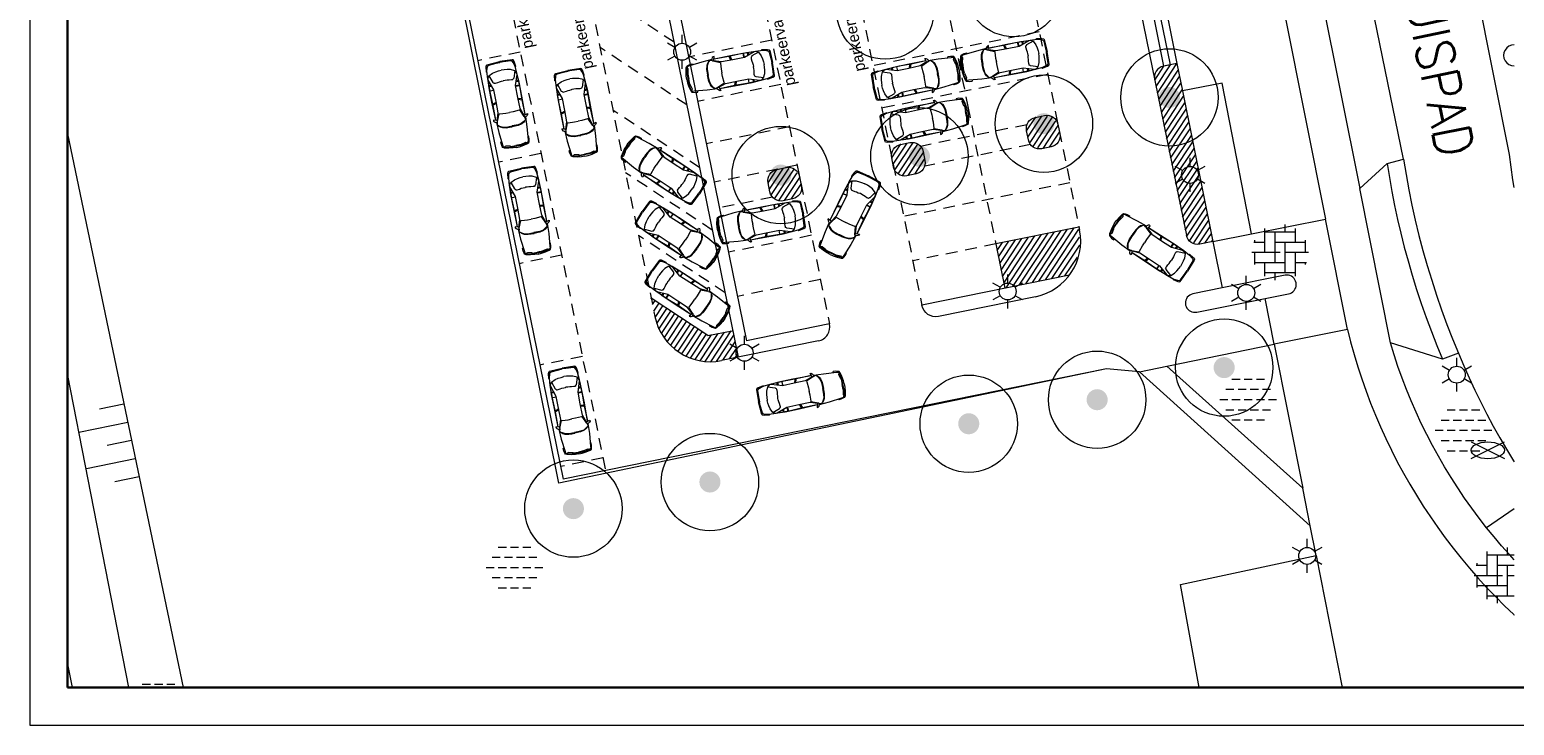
# Model space of a CAD drawing. Header units: metres. Extents: x 118578 to 118717, y 483740 to 483824.
# Tile 1 of 17: x 118578 to 118656, y 483740 to 483777. Entities that reach past the tile are written whole.
import ezdxf
from ezdxf.enums import TextEntityAlignment as Align

# ---------------------------------------------------------------- set-up
doc = ezdxf.new("R2010")
doc.units = ezdxf.units.M
doc.header["$MEASUREMENT"] = 0
doc.linetypes.add('DGN Style 2', pattern=[1.038539, 0.623123, -0.415416])
for name, color, linetype, lineweight in [('Barrier', 7, 'Continuous', 0), ('Kader', 7, 'Continuous', 0), ('Klemmfix', 7, 'Continuous', 0), ('Level 16', 7, 'Continuous', 0), ('Level 17', 7, 'Continuous', 0), ('Level 19', 7, 'Continuous', 0), ('Level 31', 7, 'Continuous', 0), ('Level 33', 7, 'Continuous', 0), ('Level 50', 7, 'Continuous', 0), ('Level 51', 7, 'Continuous', 0), ('Oml_ voetganger', 7, 'Continuous', 0), ('Omleiding fiets', 7, 'Continuous', 0), ('Omleiding OV', 7, 'Continuous', 0)]:
    doc.layers.add(name, color=color, linetype=linetype, lineweight=lineweight)
doc.styles.add('Style-LOW_RES_FILLED', font='LOW_RES_FILLED.shx')
doc.styles.add('Style-STANDARD', font='STANDARD.shx')

# ---------------------------------------------------------------- blocks, each defined once
blk = doc.blocks.new('A2')
at = {"layer": 'Kader', "color": 7, "linetype": 'Continuous', "lineweight": 0, "flags": 128}
blk.add_lwpolyline([(-0.297, -0.21), (0.297, -0.21), (0.297, 0.21), (-0.297, 0.21), (-0.297, -0.21)], close=True, dxfattribs=at)
at = {"layer": 'Kader', "color": 7, "linetype": 'Continuous', "lineweight": 30, "flags": 128}
blk.add_lwpolyline([(-0.287, -0.2), (0.287, -0.2), (0.287, 0.2), (-0.287, 0.2), (-0.287, -0.2)], close=True, dxfattribs=at)
blk = doc.blocks.new('ONVERH')
at = {"layer": 'Barrier', "color": 7, "linetype": 'Continuous', "lineweight": 0}
for p, q in [((-0.855, 1.081), (-0.422, 1.081)), ((-0.206, 1.081), (0.228, 1.081)), ((0.444, 1.081), (0.877, 1.081)), ((-1.18, 0.54), (-0.747, 0.54)), ((-0.53, 0.54), (-0.097, 0.54)), ((0.119, 0.54), (0.553, 0.54)), ((0.769, 0.54), (1.202, 0.54)), ((-1.491, -0.002), (-1.072, -0.002)), ((-1.18, -0.543), (-0.747, -0.543)), ((-1.18, -0.543), (-0.747, -0.543)), ((-0.855, -0.002), (-0.422, -0.002)), ((-0.53, -0.543), (-0.097, -0.543)), ((-0.206, -0.002), (0.228, -0.002)), ((0.119, -0.543), (0.553, -0.543)), ((0.444, -0.002), (0.877, -0.002)), ((0.769, -0.543), (1.202, -0.543)), ((1.094, -0.002), (1.509, -0.002)), ((-0.855, -1.085), (-0.422, -1.085)), ((-0.206, -1.085), (0.228, -1.085)), ((0.444, -1.085), (0.877, -1.085))]:
    blk.add_line(p, q, dxfattribs=at)
blk = doc.blocks.new('OVERH')
at = {"layer": 'Barrier', "color": 7, "linetype": 'Continuous', "lineweight": 0}
for p, q in [((-0.811, 0), (-0.811, 1.262)), ((-0.811, 1.083), (0.812, 1.083)), ((-0.27, -0.541), (-0.27, 1.083)), ((0.272, 1.083), (0.272, 1.475)), ((0.812, 0.541), (0.812, 1.261)), ((-1.5, 0), (0, 0)), ((-1.399, 0.541), (-0.811, 0.541)), ((-1.352, 0.541), (-1.352, 0.649)), ((-1.352, -0.649), (-1.352, 0)), ((-0.27, 0.541), (1.354, 0.541)), ((0.271, -1.082), (0.271, 0.541)), ((0.271, 0), (1.5, 0)), ((0.812, -1.261), (0.812, 0)), ((1.354, 0), (1.354, 0.647)), ((-1.352, -0.541), (0.271, -0.541)), ((-0.811, -1.262), (-0.811, -0.541)), ((0.812, -0.541), (1.399, -0.541)), ((1.354, -0.647), (1.354, -0.541)), ((-0.811, -1.082), (0.812, -1.082)), ((-0.27, -1.475), (-0.27, -1.082))]:
    blk.add_line(p, q, dxfattribs=at)
blk = doc.blocks.new('LANTPL')
at = {"layer": 'Level 50', "color": 7, "linetype": 'Continuous', "lineweight": 13}
for p, q in [((0, 0.45), (0, 0.9)), ((-0.39, 0.225), (-0.78, 0.45)), ((0.779, 0.45), (0.389, 0.225)), ((-0.39, -0.225), (-0.78, -0.45)), ((0, -0.9), (0, -0.45)), ((0.779, -0.45), (0.389, -0.225))]:
    blk.add_line(p, q, dxfattribs=at)
blk.add_circle((0, 0), 0.45, dxfattribs=at)
blk = doc.blocks.new('BOOM')
at = {"layer": 'Oml_ voetganger', "linetype": 'Continuous', "lineweight": 0}
h = blk.add_hatch(color=7, dxfattribs=at)
edge = h.paths.add_edge_path()
edge.add_arc((0, 0), 0.56, 0, 360)
blk = doc.blocks.new('BRPIJP')
at = {"layer": 'Omleiding fiets', "color": 7, "linetype": 'Continuous', "lineweight": 0}
for p, q in [((-0.89, -0.445), (0.891, 0.445)), ((-0.89, 0.445), (0.891, -0.445))]:
    blk.add_line(p, q, dxfattribs=at)
blk.add_ellipse((0, -0.002), major_axis=(0.89, 0), ratio=0.5, dxfattribs=at)
blk = doc.blocks.new('TALUD')
at = {"layer": 'Klemmfix', "color": 7, "linetype": 'Continuous', "lineweight": 0}
for p, q in [((-0.713, 0), (-0.712, -0.712)), ((-0.356, 0), (-0.356, -1.424)), ((0, 0), (0, -0.712)), ((0.356, 0), (0.356, -1.424)), ((0.712, 0), (0.712, -0.712))]:
    blk.add_line(p, q, dxfattribs=at)
blk = doc.blocks.new('AUTO')
at = {"layer": 'Level 51', "color": 7, "linetype": 'Continuous', "lineweight": 0}
for p, q in [((-1.978, 1.385), (-2.04, 1.584)), ((-1.927, 1.383), (-1.981, 1.586)), ((-1.28, 1.371), (-1.277, 1.585)), ((-1.26, 1.584), (-1.263, 1.371)), ((-1.041, 1.435), (-1.033, 1.576)), ((-4.407, 1.179), (-4.422, 0.525)), ((-0.994, 1.449), (-0.984, 1.572)), ((-0.605, 1.557), (-0.473, 1.54)), ((-2.004, 0.213), (-2.074, 0.016)), ((-1.951, 0.213), (-2.015, 0.012)), ((-1.305, 0.196), (-1.313, -0.017)), ((-1.296, -0.017), (-1.288, 0.196)), ((-1.071, 0.122), (-1.068, -0.017)), ((-1.024, 0.106), (-1.019, -0.019)), ((-0.64, -0.019), (-0.507, -0.008))]:
    blk.add_line(p, q, dxfattribs=at)
at = {"layer": 'Level 51', "color": 7, "linetype": 'Continuous', "lineweight": 0, "flags": 128}
for points in [[(-4.486, 0.852), (-4.479, 1.03), (-4.443, 1.256), (-4.386, 1.475), (-4.344, 1.553), (-4.283, 1.57), (-4.169, 1.598), (-4.029, 1.604), (-4.013, 1.578), (-4.01, 1.551)], [(-2.969, 1.608), (-3.514, 1.593), (-4.204, 1.535), (-4.301, 1.527), (-4.363, 1.413), (-4.398, 1.256), (-4.407, 1.179), (-4.374, 1.126), (-4.383, 0.852)], [(-2.973, 1.557), (-3.094, 1.59), (-3.149, 1.539), (-3.19, 1.477), (-3.28, 1.329), (-3.316, 1.146), (-3.327, 0.831), (-3.329, 0.827)], [(-2.845, 1.615), (-1.86, 1.606), (-1.095, 1.59), (-0.688, 1.556)], [(-2.841, 1.614), (-2.046, 1.585), (-1.392, 1.588), (-0.605, 1.557), (-0.221, 1.52), (-0.021, 1.461), (0.065, 1.415), (0.092, 1.355), (0.108, 0.943), (0.114, 0.753)], [(-4.486, 0.852), (-4.486, 0.675), (-4.461, 0.447), (-4.415, 0.227), (-4.374, 0.146), (-4.314, 0.127), (-4.201, 0.096), (-4.061, 0.082), (-4.045, 0.109), (-4.041, 0.134)], [(-3.003, 0.033), (-3.546, 0.071), (-4.234, 0.159), (-4.331, 0.17), (-4.387, 0.287), (-4.417, 0.445), (-4.422, 0.525), (-4.386, 0.576), (-4.383, 0.852)], [(-4.374, 1.126), (-4.355, 1.154), (-4.299, 1.391), (-4.332, 1.458)], [(-3.155, 1.547), (-3.245, 1.453), (-3.297, 1.348), (-3.35, 1.146), (-3.361, 0.981), (-3.368, 0.829)], [(-3.187, 0.102), (-3.271, 0.201), (-3.32, 0.306), (-3.364, 0.511), (-3.368, 0.677), (-3.368, 0.829)], [(-2.986, 0.09), (-3.128, 0.056), (-3.178, 0.11), (-3.219, 0.174), (-3.302, 0.325), (-3.33, 0.509), (-3.327, 0.824), (-3.329, 0.827)], [(-2.963, 0.103), (-2.579, 0.255), (-2.586, 0.29), (-2.601, 0.613), (-2.593, 0.813)], [(-2.933, 1.538), (-2.554, 1.369), (-2.565, 1.335), (-2.592, 1.011), (-2.593, 0.813)], [(-2.89, 1.542), (-2.494, 1.404), (-1.883, 1.382), (-1.245, 1.371), (-0.675, 1.55), (-0.587, 1.541), (-0.535, 1.515), (-0.475, 1.462), (-0.458, 1.462), (-0.361, 1.242), (-0.33, 1.068), (-0.311, 0.911), (-0.303, 0.762)], [(-0.458, 1.462), (-0.843, 1.341), (-0.867, 1.308), (-0.904, 1.289), (-0.913, 1.255), (-0.913, 1.202), (-0.905, 1.08), (-0.887, 0.984), (-0.888, 0.879), (-0.882, 0.791), (-0.88, 0.775)], [(-0.282, 1.522), (-0.238, 1.557), (0.033, 1.511), (0.12, 1.467), (0.137, 1.433), (0.154, 0.738)], [(-4.386, 0.576), (-4.369, 0.545), (-4.323, 0.307), (-4.359, 0.244)], [(-2.921, 0.096), (-2.518, 0.216), (-1.908, 0.211), (-1.27, 0.196), (-0.708, -0.008), (-0.622, -0.003), (-0.568, 0.021), (-0.506, 0.071), (-0.489, 0.07), (-0.382, 0.284), (-0.34, 0.458), (-0.318, 0.615), (-0.303, 0.762)], [(-2.879, 0.023), (-1.894, -0.012), (-1.131, -0.03), (-0.722, -0.014)], [(-2.875, 0.02), (-2.079, 0.015), (-1.427, -0.017), (-0.64, -0.019), (-0.252, 0.001), (-0.052, 0.053), (0.038, 0.095), (0.067, 0.154), (0.1, 0.564), (0.114, 0.753)], [(-0.489, 0.07), (-0.869, 0.206), (-0.892, 0.243), (-0.926, 0.262), (-0.933, 0.297), (-0.931, 0.35), (-0.917, 0.471), (-0.896, 0.566), (-0.893, 0.672), (-0.881, 0.758), (-0.88, 0.775)], [(-0.315, 0.002), (-0.273, -0.033), (0, 0), (0.088, 0.039), (0.108, 0.075), (0.154, 0.738)]]:
    blk.add_lwpolyline(points, dxfattribs=at)
for points in [[(-2.814, 1.738), (-2.867, 1.738), (-2.92, 1.702), (-2.964, 1.642), (-2.974, 1.583), (-2.948, 1.537), (-2.896, 1.537), (-2.876, 1.554), (-2.814, 1.738)], [(-2.853, -0.104), (-2.906, -0.101), (-2.959, -0.063), (-2.999, -0.002), (-3.007, 0.06), (-2.977, 0.103), (-2.925, 0.101), (-2.908, 0.082), (-2.853, -0.104)]]:
    blk.add_lwpolyline(points, close=True, dxfattribs=at)

msp = doc.modelspace()

# ---------------------------------------------------------------- linework, layer by layer
at = {"layer": 'Barrier', "color": 7, "linetype": 'Continuous', "lineweight": 0}
for p, q in [((118654.973, 483748.311), (118654.973, 483749.573)), ((118654.973, 483749.394), (118656.412, 483749.394)), ((118655.514, 483747.77), (118655.514, 483749.394)), ((118656.056, 483749.394), (118656.056, 483749.787)), ((118654.385, 483748.853), (118654.973, 483748.853)), ((118654.432, 483748.853), (118654.432, 483748.961)), ((118655.514, 483748.853), (118656.412, 483748.853)), ((118656.055, 483747.229), (118656.055, 483748.853)), ((118654.284, 483748.311), (118655.784, 483748.311)), ((118654.432, 483747.662), (118654.432, 483748.311)), ((118654.432, 483747.77), (118656.055, 483747.77)), ((118654.973, 483747.05), (118654.973, 483747.77)), ((118656.055, 483748.311), (118656.412, 483748.311)), ((118654.973, 483747.229), (118656.412, 483747.229)), ((118655.515, 483746.836), (118655.515, 483747.229)), ((118583.589, 483742.533), (118584.022, 483742.533)), ((118584.239, 483742.533), (118584.672, 483742.533)), ((118584.889, 483742.533), (118585.322, 483742.533))]:
    msp.add_line(p, q, dxfattribs=at)
at = {"layer": 'Kader', "color": 1, "linetype": 'Continuous', "lineweight": 13}
for p, q in [((118630.944, 483805.954), (118639.005, 483766.37)), ((118595.627, 483803.983), (118605.925, 483753.412)), ((118606.86, 483800.941), (118615.218, 483759.897)), ((118607.448, 483801.061), (118615.653, 483760.767)), ((118638.503, 483775.491), (118637.789, 483775.346)), ((118633.302, 483766.811), (118628.893, 483765.913)), ((118628.893, 483765.913), (118629.372, 483763.561)), ((118640.418, 483766.045), (118639.713, 483765.901)), ((118632.804, 483764.26), (118624.962, 483762.663)), ((118613.614, 483761.043), (118610.598, 483763.038)), ((118630.994, 483763.109), (118625.85, 483762.062)), ((118613.614, 483761.043), (118614.898, 483761.305)), ((118620.063, 483761.665), (118615.653, 483760.767)), ((118619.481, 483760.765), (118614.336, 483759.717)), ((118634.766, 483759.285), (118605.925, 483753.412))]:
    msp.add_line(p, q, dxfattribs=at)
at = {"layer": 'Kader', "color": 1, "linetype": 'DGN Style 2', "lineweight": 13}
for p, q in [((118597.879, 483804.449), (118608.179, 483753.871)), ((118625.832, 483803.492), (118633.335, 483766.648)), ((118617.013, 483801.696), (118624.965, 483762.647)), ((118612.114, 483800.698), (118620.063, 483761.665)), ((118603.495, 483797.922), (118610.798, 483762.058)), ((118625.439, 483782.875), (118627.405, 483773.218)), ((118611.812, 483776.624), (118607.212, 483779.667)), ((118616.995, 483776.729), (118612.586, 483775.831)), ((118631.192, 483777.171), (118622.373, 483775.375)), ((118603.652, 483776.101), (118601.398, 483775.642)), ((118612.489, 483773.298), (118607.889, 483776.341)), ((118617.474, 483774.378), (118613.064, 483773.48)), ((118631.651, 483774.918), (118622.832, 483773.122)), ((118613.166, 483769.972), (118608.567, 483773.016)), ((118627.405, 483773.218), (118628.893, 483765.913)), ((118617.933, 483772.124), (118613.523, 483771.226)), ((118630.548, 483772.244), (118624.902, 483771.094)), ((118604.75, 483770.712), (118602.496, 483770.253)), ((118630.739, 483771.187), (118625.117, 483770.042)), ((118613.844, 483766.646), (118609.244, 483769.69)), ((118618.348, 483770.088), (118613.938, 483769.19)), ((118632.823, 483769.162), (118624.004, 483767.367)), ((118617.038, 483768.397), (118614.216, 483767.823)), ((118614.521, 483763.32), (118609.921, 483766.364)), ((118619.105, 483766.369), (118614.695, 483765.471)), ((118628.893, 483765.913), (118624.483, 483765.015)), ((118605.847, 483765.322), (118603.593, 483764.863)), ((118619.584, 483764.017), (118615.174, 483763.119)), ((118606.945, 483759.933), (118604.691, 483759.474)), ((118608.042, 483754.544), (118605.788, 483754.085))]:
    msp.add_line(p, q, dxfattribs=at)
at = {"layer": 'Kader', "color": 96, "linetype": 'Continuous', "lineweight": 0}
for p, q in [((118637.325, 483774.617), (118637.81, 483775.35)), ((118637.396, 483774.271), (118638.157, 483775.42)), ((118637.466, 483773.924), (118638.503, 483775.491)), ((118637.537, 483773.578), (118638.573, 483775.144)), ((118637.608, 483773.232), (118638.644, 483774.797)), ((118637.678, 483772.885), (118638.714, 483774.451)), ((118637.749, 483772.539), (118638.784, 483774.104)), ((118637.819, 483772.192), (118638.855, 483773.757)), ((118637.89, 483771.846), (118638.925, 483773.41)), ((118637.96, 483771.499), (118638.995, 483773.063)), ((118630.526, 483771.925), (118630.994, 483772.633)), ((118630.596, 483771.579), (118631.341, 483772.703)), ((118630.714, 483771.304), (118631.64, 483772.702)), ((118630.866, 483771.08), (118631.905, 483772.651)), ((118631.119, 483771.009), (118632.069, 483772.446)), ((118631.4, 483770.981), (118632.205, 483772.198)), ((118638.031, 483771.153), (118639.065, 483772.717)), ((118638.101, 483770.806), (118639.136, 483772.37)), ((118638.172, 483770.46), (118639.206, 483772.023)), ((118623.436, 483770.141), (118624.18, 483771.266)), ((118623.554, 483769.866), (118624.479, 483771.265)), ((118623.705, 483769.642), (118624.745, 483771.213)), ((118631.746, 483771.051), (118632.276, 483771.852)), ((118638.243, 483770.114), (118639.276, 483771.676)), ((118638.313, 483769.767), (118639.347, 483771.329)), ((118623.366, 483770.487), (118623.834, 483771.195)), ((118623.958, 483769.571), (118624.909, 483771.008)), ((118624.239, 483769.543), (118625.045, 483770.76)), ((118638.384, 483769.421), (118639.417, 483770.983)), ((118638.454, 483769.074), (118639.487, 483770.636)), ((118616.803, 483769.161), (118617.272, 483769.869)), ((118616.874, 483768.815), (118617.618, 483769.939)), ((118616.992, 483768.54), (118617.917, 483769.938)), ((118617.143, 483768.315), (118618.183, 483769.887)), ((118617.396, 483768.245), (118618.347, 483769.682)), ((118624.586, 483769.613), (118625.115, 483770.414)), ((118638.525, 483768.728), (118639.558, 483770.289)), ((118638.595, 483768.381), (118639.628, 483769.942)), ((118617.677, 483768.216), (118618.483, 483769.434)), ((118618.024, 483768.287), (118618.553, 483769.087)), ((118638.666, 483768.035), (118639.698, 483769.595)), ((118638.736, 483767.688), (118639.769, 483769.248)), ((118638.807, 483767.342), (118639.839, 483768.902)), ((118638.877, 483766.996), (118639.909, 483768.555)), ((118638.948, 483766.649), (118639.979, 483768.208)), ((118639.034, 483766.326), (118640.05, 483767.861)), ((118639.186, 483766.102), (118640.12, 483767.514)), ((118630.138, 483763.717), (118632.011, 483766.548)), ((118630.484, 483763.788), (118632.357, 483766.618)), ((118630.831, 483763.858), (118632.704, 483766.689)), ((118631.177, 483763.929), (118633.05, 483766.759)), ((118631.524, 483763.999), (118633.304, 483766.69)), ((118639.394, 483765.963), (118640.19, 483767.168)), ((118639.659, 483765.912), (118640.261, 483766.821)), ((118628.963, 483765.566), (118629.239, 483765.983)), ((118629.034, 483765.22), (118629.586, 483766.054)), ((118629.104, 483764.873), (118629.932, 483766.124)), ((118629.175, 483764.527), (118630.279, 483766.195)), ((118629.246, 483764.181), (118630.625, 483766.266)), ((118629.316, 483763.834), (118630.971, 483766.336)), ((118629.445, 483763.576), (118631.318, 483766.407)), ((118629.791, 483763.647), (118631.664, 483766.477)), ((118631.87, 483764.07), (118633.325, 483766.269)), ((118632.217, 483764.14), (118633.344, 483765.845)), ((118639.989, 483765.958), (118640.331, 483766.474)), ((118640.336, 483766.028), (118640.401, 483766.127)), ((118632.563, 483764.211), (118633.226, 483765.214)), ((118610.669, 483762.692), (118610.807, 483762.9)), ((118610.74, 483762.345), (118611.015, 483762.762)), ((118610.814, 483762.005), (118611.224, 483762.624)), ((118610.908, 483761.694), (118611.432, 483762.486)), ((118611.002, 483761.382), (118611.641, 483762.348)), ((118611.152, 483761.157), (118611.849, 483762.21)), ((118611.31, 483760.942), (118612.058, 483762.072)), ((118611.468, 483760.728), (118612.266, 483761.934)), ((118611.639, 483760.533), (118612.475, 483761.796)), ((118611.835, 483760.377), (118612.683, 483761.658)), ((118612.031, 483760.22), (118612.892, 483761.521)), ((118612.233, 483760.071), (118613.1, 483761.383)), ((118612.45, 483759.947), (118613.309, 483761.245)), ((118612.684, 483759.848), (118613.517, 483761.107)), ((118612.931, 483759.767), (118613.8, 483761.081)), ((118613.191, 483759.707), (118614.147, 483761.152)), ((118613.466, 483759.669), (118614.493, 483761.222)), ((118613.757, 483759.657), (118614.84, 483761.293)), ((118614.06, 483759.661), (118614.988, 483761.064)), ((118614.406, 483759.731), (118615.054, 483760.71)), ((118614.75, 483759.801), (118615.123, 483760.365)), ((118615.064, 483759.865), (118615.187, 483760.051))]:
    msp.add_line(p, q, dxfattribs=at)
at = {"layer": 'Kader', "color": 1, "linetype": 'Continuous', "lineweight": 13, "flags": 128}
for points in [[(118630.994, 483772.633), (118631.484, 483772.733)], [(118632.192, 483772.264), (118632.291, 483771.774)], [(118623.834, 483771.195), (118624.324, 483771.295)], [(118630.626, 483771.435), (118630.526, 483771.925)], [(118623.465, 483769.998), (118623.366, 483770.487)], [(118625.031, 483770.827), (118625.131, 483770.337)], [(118631.823, 483771.067), (118631.333, 483770.967)], [(118617.272, 483769.869), (118617.762, 483769.969)], [(118616.903, 483768.671), (118616.803, 483769.161)], [(118618.469, 483769.5), (118618.569, 483769.01)], [(118624.663, 483769.629), (118624.173, 483769.529)], [(118618.101, 483768.303), (118617.611, 483768.203)]]:
    msp.add_lwpolyline(points, dxfattribs=at)
at = {"layer": 'Kader', "color": 96, "linetype": 'Continuous', "lineweight": 0}
for centre in [(118629.849, 483779.495), (118623.021, 483778.308), (118638.108, 483773.694), (118631.444, 483772.299), (118624.838, 483770.565), (118617.478, 483769.571), (118641.012, 483759.345), (118634.271, 483757.639), (118627.455, 483756.362), (118613.718, 483753.268), (118606.471, 483751.854)]:
    msp.add_circle(centre, 2.585, dxfattribs=at)
at = {"layer": 'Kader', "color": 1, "linetype": 'Continuous', "lineweight": 13}
for centre, radius, start, end in [((118637.909, 483774.758), 0.6, 101.5104, 191.5104), ((118630.396, 483766.049), 3, 281.5104, 11.5104), ((118613.738, 483762.657), 3, 191.5104, 281.5104), ((118619.331, 483761.5), 0.75, 281.5104, 12.7675)]:
    msp.add_arc(centre, radius, start, end, dxfattribs=at)
at = {"layer": 'Kader', "color": 1, "linetype": 'Continuous', "lineweight": 13, "extrusion": (0, 0, -1)}
for centre, radius, start, end in [((-118631.604, 483772.145), 0.6, 78.4896, 168.4896), ((-118631.114, 483772.045), 0.6, 348.4896, 78.4896), ((-118624.443, 483770.707), 0.6, 78.4896, 168.4896), ((-118631.214, 483771.555), 0.6, 258.4896, 348.4896), ((-118631.704, 483771.655), 0.6, 168.4896, 258.4896), ((-118623.954, 483770.607), 0.6, 348.4896, 78.4896), ((-118617.391, 483769.281), 0.6, 348.4896, 78.4896), ((-118617.881, 483769.381), 0.6, 78.4896, 168.4896), ((-118624.053, 483770.117), 0.6, 258.4896, 348.4896), ((-118624.543, 483770.217), 0.6, 168.4896, 258.4896), ((-118617.981, 483768.891), 0.6, 168.4896, 258.4896), ((-118617.491, 483768.791), 0.6, 258.4896, 348.4896), ((-118639.593, 483766.489), 0.6, 258.4896, 348.4896), ((-118625.7, 483762.797), 0.75, 258.4896, 348.48772)]:
    msp.add_arc(centre, radius, start, end, dxfattribs=at)
at = {"layer": 'Kader', "color": 96, "linetype": 'Continuous', "lineweight": 0}
for p in [(118638.503, 483775.491), (118630.994, 483772.633), (118630.526, 483771.925), (118623.366, 483770.487), (118623.834, 483771.195), (118617.272, 483769.869), (118616.803, 483769.161), (118628.893, 483765.913), (118610.598, 483763.038)]:
    msp.add_point(p, dxfattribs=at)
at = {"layer": 'Level 16', "color": 7, "linetype": 'Continuous', "lineweight": 0, "flags": 128}
for points in [[(118579.612, 483758.925), (118582.863, 483742.346)], [(118579.891, 483742.346), (118579.612, 483743.689)]]:
    msp.add_lwpolyline(points, dxfattribs=at)
at = {"layer": 'Level 17', "color": 7, "linetype": 'Continuous', "lineweight": 0}
for p, q in [((118640.643, 483806.853), (118648.207, 483768.849)), ((118638.503, 483775.491), (118638.797, 483774.043)), ((118638.797, 483774.043), (118640.418, 483766.045)), ((118648.207, 483768.849), (118649.659, 483770.192)), ((118649.659, 483770.192), (118650.539, 483770.416)), ((118649.841, 483760.656), (118648.207, 483768.849)), ((118642.468, 483766.452), (118646.388, 483767.232)), ((118647.554, 483761.37), (118646.388, 483767.232)), ((118640.418, 483766.045), (118642.468, 483766.452)), ((118640.418, 483766.045), (118640.909, 483763.576)), ((118643.67, 483760.597), (118643.189, 483763.016)), ((118647.554, 483761.37), (118643.67, 483760.597)), ((118652.6, 483759.787), (118649.841, 483760.656)), ((118653.454, 483760.102), (118652.6, 483759.787)), ((118656.412, 483751.836), (118654.943, 483750.834))]:
    msp.add_line(p, q, dxfattribs=at)
at = {"layer": 'Level 17', "color": 7, "linetype": 'Continuous', "lineweight": 0, "flags": 128}
for points in [[(118633.329, 483819.938), (118633.649, 483819.675), (118633.959, 483819.4), (118634.259, 483819.114), (118634.548, 483818.817), (118634.825, 483818.509), (118635.09, 483818.191), (118635.343, 483817.863), (118635.584, 483817.525), (118635.812, 483817.179), (118636.026, 483816.825), (118636.227, 483816.462), (118636.415, 483816.093), (118636.588, 483815.716), (118636.747, 483815.333), (118636.891, 483814.945), (118641.028, 483794.161), (118646.388, 483767.232)], [(118650.539, 483770.416), (118646.356, 483790.787), (118645.377, 483795.294), (118645.2, 483796.111), (118644.974, 483797.092), (118644.735, 483798.069), (118644.485, 483799.044), (118644.223, 483800.016), (118643.949, 483800.984), (118643.663, 483801.949), (118643.365, 483802.91), (118643.056, 483803.868), (118641.997, 483807.083)], [(118656.412, 483768.908), (118656.342, 483769.321), (118656.244, 483769.99), (118656.161, 483770.661), (118654.437, 483779.296)], [(118642.468, 483766.452), (118640.902, 483774.458), (118638.797, 483774.043)], [(118649.659, 483770.192), (118649.779, 483769.445), (118649.912, 483768.699), (118650.058, 483767.956), (118650.217, 483767.216), (118650.389, 483766.479), (118650.573, 483765.745), (118650.771, 483765.014), (118650.991, 483764.254), (118651.225, 483763.497), (118651.473, 483762.745), (118651.734, 483761.998), (118652.009, 483761.256), (118652.298, 483760.519), (118652.6, 483759.787)], [(118650.539, 483770.416), (118650.67, 483769.6), (118650.817, 483768.786), (118650.98, 483767.976), (118651.158, 483767.169), (118651.352, 483766.365), (118651.562, 483765.566), (118651.786, 483764.77), (118652.027, 483763.979), (118652.282, 483763.193), (118652.553, 483762.412), (118652.838, 483761.636), (118653.139, 483760.866), (118653.454, 483760.102)], [(118643.189, 483763.016), (118644.424, 483763.261), (118644.508, 483763.284), (118644.588, 483763.322), (118644.659, 483763.372), (118644.721, 483763.434), (118644.771, 483763.506), (118644.808, 483763.586), (118644.83, 483763.67), (118644.837, 483763.758), (118644.829, 483763.845), (118644.806, 483763.93), (118644.769, 483764.009), (118644.719, 483764.08), (118644.657, 483764.142), (118644.585, 483764.192), (118644.505, 483764.229), (118644.421, 483764.251), (118644.333, 483764.259), (118644.246, 483764.251), (118640.909, 483763.576)], [(118640.909, 483763.576), (118639.343, 483763.259), (118639.26, 483763.234), (118639.182, 483763.194), (118639.113, 483763.142), (118639.054, 483763.078), (118639.007, 483763.005), (118638.974, 483762.925), (118638.955, 483762.84), (118638.951, 483762.753), (118638.962, 483762.667), (118638.989, 483762.584), (118639.029, 483762.507), (118639.083, 483762.439), (118639.147, 483762.38), (118639.221, 483762.334), (118639.301, 483762.302), (118639.386, 483762.284), (118639.473, 483762.281), (118639.559, 483762.294), (118643.189, 483763.016)], [(118647.554, 483761.37), (118647.723, 483760.707), (118647.906, 483760.048), (118648.104, 483759.393), (118648.317, 483758.743), (118648.544, 483758.098), (118648.785, 483757.458), (118649.041, 483756.824), (118649.31, 483756.195), (118649.594, 483755.573), (118649.891, 483754.957), (118650.203, 483754.348), (118650.527, 483753.746), (118650.865, 483753.151), (118651.216, 483752.564), (118651.581, 483751.985), (118651.958, 483751.414), (118652.347, 483750.852), (118652.749, 483750.299), (118653.164, 483749.755), (118653.59, 483749.22), (118654.028, 483748.695), (118654.478, 483748.18), (118654.94, 483747.674), (118655.412, 483747.18), (118655.895, 483746.696), (118656.389, 483746.223), (118656.412, 483746.202)], [(118654.943, 483750.834), (118654.541, 483751.351), (118654.15, 483751.877), (118653.772, 483752.412), (118653.406, 483752.955), (118653.052, 483753.506), (118652.711, 483754.066), (118652.383, 483754.633), (118652.068, 483755.207), (118651.766, 483755.789), (118651.477, 483756.377), (118651.202, 483756.971), (118650.94, 483757.572), (118650.692, 483758.178), (118650.458, 483758.79), (118650.238, 483759.407), (118650.033, 483760.029), (118649.841, 483760.656)], [(118653.454, 483760.102), (118653.729, 483759.444), (118654.017, 483758.792), (118654.317, 483758.146), (118654.629, 483757.505), (118654.954, 483756.87), (118655.291, 483756.242), (118655.64, 483755.621), (118656.002, 483755.006), (118656.374, 483754.399), (118656.412, 483754.34)], [(118656.412, 483749.134), (118656.15, 483749.416), (118655.738, 483749.88), (118655.335, 483750.352), (118654.943, 483750.834)], [(118639.689, 483742.346), (118638.689, 483747.819), (118645.893, 483749.358)], [(118645.893, 483749.358), (118647.28, 483742.346)]]:
    msp.add_lwpolyline(points, dxfattribs=at)
at = {"layer": 'Level 19', "color": 7, "linetype": 'Continuous', "lineweight": 0}
for p, q in [((118637.977, 483759.418), (118643.67, 483760.597)), ((118643.67, 483760.597), (118645.184, 483752.942)), ((118636.513, 483759.115), (118637.977, 483759.418)), ((118637.977, 483759.418), (118645.184, 483752.942)), ((118645.582, 483750.933), (118636.513, 483759.115)), ((118645.582, 483750.933), (118645.184, 483752.942)), ((118645.893, 483749.358), (118645.582, 483750.933))]:
    msp.add_line(p, q, dxfattribs=at)
at = {"layer": 'Level 19', "color": 7, "linetype": 'Continuous', "lineweight": 0, "flags": 128}
for points in [[(118636.513, 483759.115), (118634.766, 483759.285), (118605.694, 483753.205), (118599.999, 483781.527)], [(118579.612, 483771.756), (118585.759, 483742.346)]]:
    msp.add_lwpolyline(points, dxfattribs=at)
at = {"layer": 'Level 31', "color": 7, "linetype": 'Continuous', "lineweight": 0}
msp.add_line((118637.876, 483778.588), (118638.503, 483775.491), dxfattribs=at)
at = {"layer": 'Level 31', "color": 7, "linetype": 'Continuous', "lineweight": 0, "flags": 128}
msp.add_lwpolyline([(118638.503, 483775.491), (118637.817, 483775.352), (118637.189, 483778.449), (118637.876, 483778.588)], dxfattribs=at)
at = {"layer": 'Level 33', "color": 7, "linetype": 'Continuous', "lineweight": 0}
msp.add_line((118638.161, 483775.421), (118637.533, 483778.519), dxfattribs=at)
at = {"layer": 'Oml_ voetganger', "color": 7, "linetype": 'Continuous', "lineweight": 0}
msp.add_arc((118656.402, 483775.925), 0.56, 88.97726, 271.02274, dxfattribs=at)

# ---------------------------------------------------------------- block references
at = {"layer": 'Barrier', "color": 7, "linetype": 'Continuous', "lineweight": 0}
for name, p in [('OVERH', (118643.983, 483765.468)), ('ONVERH', (118642.277, 483757.652)), ('ONVERH', (118653.702, 483756.015)), ('ONVERH', (118603.335, 483748.733))]:
    msp.add_blockref(name, p, dxfattribs=at)
at = {"layer": 'Kader', "color": 7, "linetype": 'Continuous', "lineweight": 0, "xscale": 200, "yscale": 200, "zscale": 200}
msp.add_blockref('A2', (118637.012, 483782.346), dxfattribs=at)
at = {"layer": 'Klemmfix', "color": 7, "linetype": 'Continuous', "lineweight": 0, "xscale": 2.76999074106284, "yscale": 1.858668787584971, "zscale": 2.76999074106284, "rotation": 281.7925738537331}
msp.add_blockref('TALUD', (118583.016, 483755.472), dxfattribs=at)
at = {"layer": 'Level 50', "color": 7, "linetype": 'Continuous', "lineweight": 13}
for p in [(118612.243, 483776.117), (118639.199, 483769.579), (118629.521, 483763.387), (118642.187, 483763.309), (118615.554, 483760.13), (118653.355, 483758.968), (118645.422, 483749.344)]:
    msp.add_blockref('LANTPL', p, dxfattribs=at)
at = {"layer": 'Level 51', "color": 7, "linetype": 'Continuous', "lineweight": 0, "extrusion": (0, 0, -1)}
for p, xscale, yscale, zscale, rotation in [((-118631.341, 483776.828), 0.9999992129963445, 0.9999992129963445, 0.9999992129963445, 170.227173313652), ((-118616.77, 483776.245), 0.9999992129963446, 0.9999992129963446, 0.9999992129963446, 170.2271733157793), ((-118605.476, 483774.849), 0.9999992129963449, 0.9999992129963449, 0.9999992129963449, 80.22717331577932), ((-118621.409, 483769.731), 0.9999992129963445, 0.9999992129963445, 0.9999992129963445, 117.5328126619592), ((-118618.407, 483768.209), 0.9999992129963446, 0.9999992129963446, 0.9999992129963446, 170.2271733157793)]:
    msp.add_blockref('AUTO', p, dxfattribs=dict(at, xscale=xscale, yscale=yscale, zscale=zscale, rotation=rotation))
at = {"layer": 'Level 51', "color": 7, "linetype": 'Continuous', "lineweight": 0}
for p, xscale, yscale, zscale, rotation in [((118622.37, 483775.001), 0.9999992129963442, 0.9999992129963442, 0.9999992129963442, 193.2479701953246), ((118603.322, 483775.603), 0.9999992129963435, 0.9999992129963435, 0.9999992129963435, 102.2709703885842), ((118622.824, 483772.776), 0.9999992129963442, 0.9999992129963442, 0.9999992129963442, 193.2479701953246), ((118612.636, 483768.03), 0.9999992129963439, 0.9999992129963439, 0.9999992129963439, 328.0225084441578), ((118604.475, 483769.941), 0.9999992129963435, 0.9999992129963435, 0.9999992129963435, 102.2709703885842), ((118610.637, 483768.178), 0.9999992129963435, 0.9999992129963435, 0.9999992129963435, 148.0225084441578), ((118638.553, 483763.914), 0.9999992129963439, 0.9999992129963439, 0.9999992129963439, 328.0225084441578), ((118611.152, 483765.045), 0.9999992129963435, 0.9999992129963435, 0.9999992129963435, 148.0225084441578), ((118606.637, 483759.324), 0.9999992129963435, 0.9999992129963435, 0.9999992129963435, 102.2709703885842), ((118616.28, 483758.278), 0.9999992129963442, 0.9999992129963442, 0.9999992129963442, 193.2479701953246)]:
    msp.add_blockref('AUTO', p, dxfattribs=dict(at, xscale=xscale, yscale=yscale, zscale=zscale, rotation=rotation))
at = {"layer": 'Oml_ voetganger', "color": 7, "linetype": 'Continuous', "lineweight": 0}
for p in [(118638.108, 483773.694), (118631.444, 483772.299), (118624.838, 483770.565), (118617.478, 483769.571), (118641.012, 483759.345), (118634.271, 483757.639), (118627.455, 483756.362), (118613.718, 483753.268), (118606.471, 483751.854)]:
    msp.add_blockref('BOOM', p, dxfattribs=at)
at = {"layer": 'Omleiding fiets', "color": 7, "linetype": 'Continuous', "lineweight": 0}
msp.add_blockref('BRPIJP', (118655.006, 483754.954), dxfattribs=at)

# ---------------------------------------------------------------- texts
at = {"layer": 'Kader', "color": 7, "linetype": 'Continuous', "lineweight": 0, "style": 'Style-LOW_RES_FILLED'}
for p in [(118603.771, 483776.232), (118606.959, 483775.138), (118617.684, 483774.255), (118621.397, 483775.019)]:
    msp.add_text('parkeervakken', height=0.6, rotation=101.55828, dxfattribs=at).set_placement(p, align=Align.TOP_LEFT)
at = {"layer": 'Omleiding OV', "color": 7, "linetype": 'Continuous', "lineweight": 0, "style": 'Style-STANDARD'}
msp.add_text('BURGERWEESHUISPAD', height=2, rotation=281.6, dxfattribs=at).set_placement((118650.675, 483783.568), align=Align.MIDDLE_CENTER)

doc.saveas('drawing.dxf')
